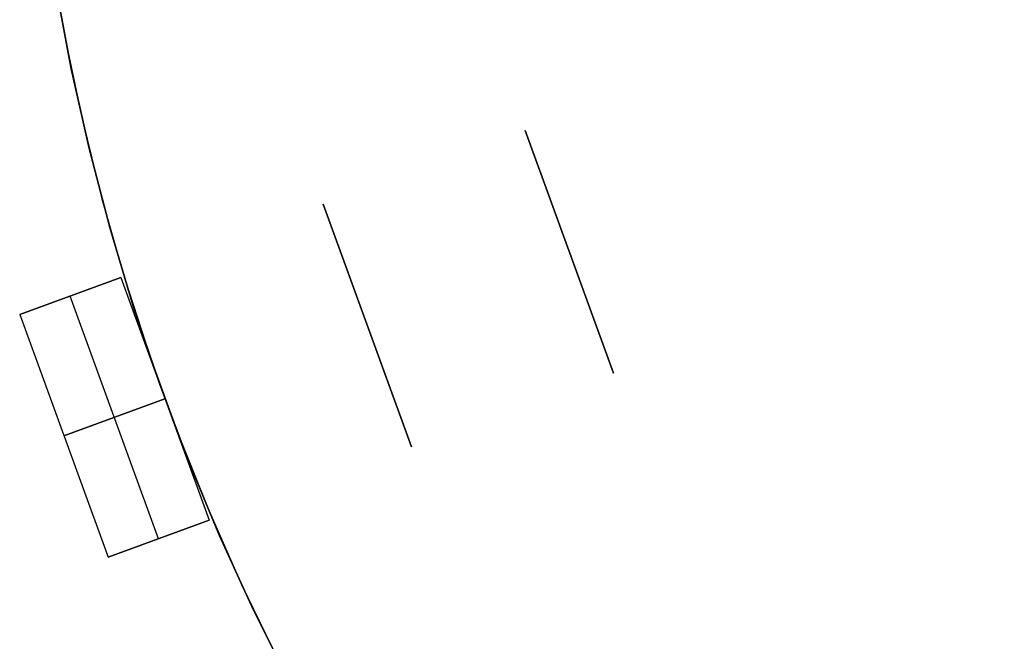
# Model space of a CAD drawing. Header units: millimetres. Extents: x 560 to 900, y 2299 to 2636.
# Tile 7 of 44: x 620 to 666, y 2419 to 2448. Entities that reach past the tile are written whole.
import ezdxf

# ---------------------------------------------------------------- set-up
doc = ezdxf.new("R2010")
doc.units = ezdxf.units.MM

msp = doc.modelspace()

# ---------------------------------------------------------------- linework, layer by layer
at = {"extrusion": (4.54545e-05, -8.01486e-06, 1)}
msp.add_lwpolyline([(626.632, 2505.478), (625.394, 2501.884), (624.28, 2498.249), (623.293, 2494.578), (622.434, 2490.875), (621.702, 2487.145), (621.101, 2483.391), (620.629, 2479.619), (620.288, 2475.833), (620.078, 2472.037), (619.999, 2468.236), (620.051, 2464.435), (620.235, 2460.638), (620.55, 2456.85), (620.996, 2453.074), (621.572, 2449.317), (622.277, 2445.581), (623.111, 2441.872), (624.073, 2438.194), (625.161, 2434.552), (626.374, 2430.949), (627.712, 2427.391), (629.171, 2423.88), (630.751, 2420.423), (632.449, 2417.022), (634.264, 2413.681), (636.193, 2410.406), (638.234, 2407.199), (640.385, 2404.064), (642.643, 2401.005), (645.005, 2398.027), (647.468, 2395.132), (650.031, 2392.323), (652.688, 2389.605), (655.438, 2386.981), (658.277, 2384.453), (661.202, 2382.024), (664.209, 2379.698), (667.295, 2377.478), (670.455, 2375.365), (673.687, 2373.363), (676.985, 2371.473), (680.347, 2369.699), (683.769, 2368.042), (687.245, 2366.504), (690.773, 2365.087), (694.347, 2363.793), (697.965, 2362.624), (701.62, 2361.58), (705.309, 2360.663), (709.028, 2359.873), (712.772, 2359.213), (716.536, 2358.683), (720.316, 2358.283), (724.108, 2358.014), (727.907, 2357.876), (731.709, 2357.869), (735.508, 2357.994), (739.301, 2358.25), (743.083, 2358.637), (746.849, 2359.154), (750.595, 2359.802), (754.317, 2360.578), (758.009, 2361.482), (761.668, 2362.514), (765.289, 2363.671), (768.868, 2364.953), (772.4, 2366.357), (775.882, 2367.883), (779.309, 2369.528), (782.678, 2371.291), (785.983, 2373.169), (789.221, 2375.16), (792.389, 2377.261), (795.482, 2379.471), (798.497, 2381.787), (801.43, 2384.205), (804.278, 2386.723), (807.037, 2389.339), (809.704, 2392.048), (812.276, 2394.847), (814.75, 2397.734), (817.122, 2400.704), (819.391, 2403.755), (821.552, 2406.882), (823.604, 2410.082), (825.545, 2413.351), (827.371, 2416.685), (829.081, 2420.08), (830.673, 2423.532), (832.144, 2427.037), (833.494, 2430.591), (834.72, 2434.19), (835.82, 2437.828), (836.795, 2441.503), (837.642, 2445.209), (838.36, 2448.942), (838.949, 2452.698), (839.407, 2456.471), (839.736, 2460.259), (839.932, 2464.055), (839.998, 2467.856)], dxfattribs=at)
at = {"extrusion": (-4.54545e-05, 8.01486e-06, 1)}
msp.add_lwpolyline([(840.002, 2467.855), (839.937, 2464.054), (839.74, 2460.258), (839.412, 2456.471), (838.953, 2452.697), (838.364, 2448.941), (837.646, 2445.208), (836.799, 2441.502), (835.825, 2437.828), (834.724, 2434.189), (833.498, 2430.591), (832.149, 2427.037), (830.677, 2423.531), (829.085, 2420.079), (827.375, 2416.684), (825.549, 2413.35), (823.609, 2410.081), (821.556, 2406.881), (819.395, 2403.754), (817.126, 2400.703), (814.754, 2397.733), (812.28, 2394.846), (809.708, 2392.047), (807.041, 2389.338), (804.282, 2386.723), (801.434, 2384.205), (798.501, 2381.786), (795.486, 2379.471), (792.393, 2377.261), (789.226, 2375.159), (785.987, 2373.168), (782.682, 2371.29), (779.314, 2369.527), (775.887, 2367.882), (772.405, 2366.356), (768.872, 2364.952), (765.293, 2363.67), (761.672, 2362.513), (758.013, 2361.482), (754.321, 2360.577), (750.599, 2359.801), (746.853, 2359.154), (743.087, 2358.636), (739.305, 2358.249), (735.513, 2357.993), (731.713, 2357.869), (727.912, 2357.875), (724.113, 2358.013), (720.321, 2358.282), (716.54, 2358.682), (712.776, 2359.213), (709.032, 2359.873), (705.313, 2360.662), (701.624, 2361.579), (697.969, 2362.623), (694.352, 2363.793), (690.777, 2365.087), (687.25, 2366.504), (683.773, 2368.041), (680.352, 2369.698), (676.989, 2371.473), (673.691, 2373.362), (670.459, 2375.364), (667.299, 2377.477), (664.213, 2379.698), (661.206, 2382.023), (658.282, 2384.452), (655.443, 2386.98), (652.692, 2389.605), (650.035, 2392.323), (647.473, 2395.131), (645.009, 2398.026), (642.647, 2401.005), (640.389, 2404.063), (638.238, 2407.198), (636.197, 2410.405), (634.268, 2413.68), (632.453, 2417.021), (630.755, 2420.422), (629.175, 2423.88), (627.716, 2427.39), (626.379, 2430.949), (625.165, 2434.551), (624.077, 2438.194), (623.115, 2441.871), (622.281, 2445.58), (621.576, 2449.316), (621, 2453.074), (620.554, 2456.849), (620.239, 2460.637), (620.056, 2464.434), (620.003, 2468.236), (620.082, 2472.036), (620.292, 2475.832), (620.633, 2479.618), (621.105, 2483.39), (621.707, 2487.144), (622.438, 2490.874), (623.297, 2494.577), (624.285, 2498.249), (625.398, 2501.883), (626.636, 2505.478)], dxfattribs=at)
for points in [[(621.339, 2450.742), (621.999, 2446.981), (622.788, 2443.246), (623.707, 2439.539), (624.754, 2435.867), (625.928, 2432.234), (627.227, 2428.643), (628.649, 2425.1), (630.194, 2421.608), (631.86, 2418.172), (633.643, 2414.796), (635.543, 2411.484), (637.556, 2408.239), (639.681, 2405.067), (641.914, 2401.97), (644.254, 2398.952), (646.697, 2396.018)], [(621.339, 2450.742), (621.999, 2446.981), (622.788, 2443.246), (623.707, 2439.539), (624.754, 2435.867), (625.928, 2432.234), (627.227, 2428.643), (628.649, 2425.1), (630.194, 2421.608), (631.86, 2418.172), (633.643, 2414.796), (635.543, 2411.484), (637.556, 2408.239), (639.681, 2405.067), (641.914, 2401.97), (644.254, 2398.952), (646.697, 2396.018)], [(621.574, 2449.316), (622.279, 2445.581), (623.113, 2441.872), (624.075, 2438.194), (625.163, 2434.552), (626.376, 2430.949), (627.713, 2427.39), (629.173, 2423.88), (630.752, 2420.422), (632.451, 2417.021), (634.266, 2413.681), (636.195, 2410.405), (638.236, 2407.198), (640.387, 2404.064), (642.644, 2401.005), (645.007, 2398.027)], [(645.007, 2398.027), (642.644, 2401.005), (640.387, 2404.064), (638.236, 2407.198), (636.195, 2410.405), (634.266, 2413.681), (632.451, 2417.021), (630.752, 2420.422), (629.173, 2423.88), (627.713, 2427.39), (626.376, 2430.949), (625.163, 2434.552), (624.075, 2438.194), (623.113, 2441.872), (622.279, 2445.581), (621.574, 2449.316)], [(647.48, 2431.436), (643.376, 2442.712)], [(643.376, 2442.712), (647.48, 2431.436)], [(643.376, 2442.712), (647.48, 2431.436)], [(643.376, 2442.712), (647.48, 2431.436)], [(647.48, 2431.436), (643.376, 2442.712)], [(647.48, 2431.436), (643.376, 2442.712)], [(633.979, 2439.292), (638.083, 2428.016)], [(633.979, 2439.292), (638.083, 2428.016)], [(633.979, 2439.292), (638.083, 2428.016)], [(633.979, 2439.292), (638.083, 2428.016)], [(633.979, 2439.292), (638.083, 2428.016)], [(633.979, 2439.292), (638.083, 2428.016)], [(638.083, 2428.016), (633.979, 2439.292)], [(638.083, 2428.016), (633.979, 2439.292)], [(624.582, 2435.872), (619.883, 2434.162)], [(619.883, 2434.162), (624.582, 2435.872)], [(624.582, 2435.872), (628.686, 2424.595)], [(624.582, 2435.872), (628.686, 2424.595)], [(626.337, 2423.74), (622.232, 2435.017)], [(626.337, 2423.74), (622.232, 2435.017)], [(619.883, 2434.162), (623.987, 2422.885)], [(619.883, 2434.162), (623.987, 2422.885)], [(621.935, 2428.523), (626.634, 2430.234)], [(626.634, 2430.234), (621.935, 2428.523)], [(623.987, 2422.885), (628.686, 2424.595)], [(628.686, 2424.595), (623.987, 2422.885)]]:
    msp.add_lwpolyline(points)
at = {"extrusion": (-0.34202, 0.939693, 1.33707e-14)}
msp.add_lwpolyline([(-1440.032, -168.005), (-1440.026, -167.664), (-1440.009, -167.323), (-1439.98, -166.982), (-1439.939, -166.643), (-1439.887, -166.306), (-1439.823, -165.97), (-1439.748, -165.637), (-1439.661, -165.307), (-1439.563, -164.98), (-1439.455, -164.656), (-1439.335, -164.336), (-1439.204, -164.021), (-1439.063, -163.71), (-1438.911, -163.404), (-1438.749, -163.104), (-1438.576, -162.809), (-1438.394, -162.52), (-1438.202, -162.238), (-1438, -161.963), (-1437.789, -161.694), (-1437.569, -161.433), (-1437.34, -161.179), (-1437.103, -160.934), (-1436.858, -160.697), (-1436.604, -160.468), (-1436.343, -160.248), (-1436.074, -160.037), (-1435.799, -159.835), (-1435.517, -159.643), (-1435.228, -159.461), (-1434.933, -159.288), (-1434.633, -159.126), (-1434.327, -158.974), (-1434.016, -158.833), (-1433.701, -158.702), (-1433.381, -158.582), (-1433.057, -158.474), (-1432.73, -158.376), (-1432.4, -158.289), (-1432.067, -158.214), (-1431.731, -158.15), (-1431.394, -158.098), (-1431.055, -158.057), (-1430.714, -158.028), (-1430.373, -158.011), (-1430.032, -158.005)], dxfattribs=at)
at = {"extrusion": (-0.34202, 0.939693, 3.47002e-14)}
msp.add_lwpolyline([(-1430.032, 81.995), (-1430.373, 82.001), (-1430.714, 82.018), (-1431.055, 82.047), (-1431.394, 82.088), (-1431.731, 82.14), (-1432.067, 82.204), (-1432.4, 82.279), (-1432.73, 82.366), (-1433.057, 82.464), (-1433.381, 82.572), (-1433.701, 82.692), (-1434.016, 82.823), (-1434.327, 82.964), (-1434.633, 83.116), (-1434.933, 83.278), (-1435.228, 83.451), (-1435.517, 83.633), (-1435.799, 83.825), (-1436.074, 84.027), (-1436.343, 84.238), (-1436.604, 84.458), (-1436.858, 84.687), (-1437.103, 84.924), (-1437.34, 85.169), (-1437.569, 85.423), (-1437.789, 85.684), (-1438, 85.953), (-1438.202, 86.228), (-1438.394, 86.51), (-1438.576, 86.799), (-1438.749, 87.094), (-1438.911, 87.394), (-1439.063, 87.7), (-1439.204, 88.011), (-1439.335, 88.326), (-1439.455, 88.646), (-1439.563, 88.97), (-1439.661, 89.297), (-1439.748, 89.627), (-1439.823, 89.96), (-1439.887, 90.296), (-1439.939, 90.633), (-1439.98, 90.972), (-1440.009, 91.313), (-1440.026, 91.654), (-1440.032, 91.995)], dxfattribs=at)
at = {"extrusion": (-0.34202, 0.939693, -5.94679e-14)}
msp.add_lwpolyline([(-1440.032, 116.995), (-1440.026, 117.336), (-1440.009, 117.677), (-1439.98, 118.018), (-1439.939, 118.357), (-1439.887, 118.694), (-1439.823, 119.03), (-1439.748, 119.363), (-1439.661, 119.693), (-1439.563, 120.02), (-1439.455, 120.344), (-1439.335, 120.664), (-1439.204, 120.979), (-1439.063, 121.29), (-1438.911, 121.596), (-1438.749, 121.896), (-1438.576, 122.191), (-1438.394, 122.48), (-1438.202, 122.762), (-1438, 123.037), (-1437.789, 123.306), (-1437.569, 123.567), (-1437.34, 123.821), (-1437.103, 124.066), (-1436.858, 124.303), (-1436.604, 124.532), (-1436.343, 124.752), (-1436.074, 124.963), (-1435.799, 125.165), (-1435.517, 125.357), (-1435.228, 125.539), (-1434.933, 125.712), (-1434.633, 125.874), (-1434.327, 126.026), (-1434.016, 126.167), (-1433.701, 126.298), (-1433.381, 126.418), (-1433.057, 126.526), (-1432.73, 126.624), (-1432.4, 126.711), (-1432.067, 126.786), (-1431.731, 126.85), (-1431.394, 126.902), (-1431.055, 126.943), (-1430.714, 126.972), (-1430.373, 126.989), (-1430.032, 126.995)], dxfattribs=at)
at = {"extrusion": (-0.34202, 0.939693, 4.78172e-14)}
msp.add_lwpolyline([(-1430.032, -203.005), (-1430.373, -202.999), (-1430.714, -202.982), (-1431.055, -202.953), (-1431.394, -202.912), (-1431.731, -202.86), (-1432.067, -202.796), (-1432.4, -202.721), (-1432.73, -202.634), (-1433.057, -202.536), (-1433.381, -202.428), (-1433.701, -202.308), (-1434.016, -202.177), (-1434.327, -202.036), (-1434.633, -201.884), (-1434.933, -201.722), (-1435.228, -201.549), (-1435.517, -201.367), (-1435.799, -201.175), (-1436.074, -200.973), (-1436.343, -200.762), (-1436.604, -200.542), (-1436.858, -200.313), (-1437.103, -200.076), (-1437.34, -199.831), (-1437.569, -199.577), (-1437.789, -199.316), (-1438, -199.047), (-1438.202, -198.772), (-1438.394, -198.49), (-1438.576, -198.201), (-1438.749, -197.906), (-1438.911, -197.606), (-1439.063, -197.3), (-1439.204, -196.989), (-1439.335, -196.674), (-1439.455, -196.354), (-1439.563, -196.03), (-1439.661, -195.703), (-1439.748, -195.373), (-1439.823, -195.04), (-1439.887, -194.704), (-1439.939, -194.367), (-1439.98, -194.028), (-1440.009, -193.687), (-1440.026, -193.346), (-1440.032, -193.005)], dxfattribs=at)
at = {"extrusion": (1, 0, 0)}
for points in [[(2442.712, 91.995), (2442.712, 116.995)], [(2442.712, -193.005), (2442.712, -168.005)], [(2439.292, 126.995), (2439.292, 131.995)], [(2439.292, -208.005), (2439.292, -203.005)], [(2437.074, 116.995), (2437.074, 91.995)], [(2437.074, -168.005), (2437.074, -193.005)], [(2433.654, 131.995), (2433.654, 126.995)], [(2433.654, -203.005), (2433.654, -208.005)], [(2431.436, -168.005), (2431.436, -193.005)], [(2431.436, 116.995), (2431.436, 91.995)], [(2428.016, 131.995), (2428.016, 126.995)], [(2428.016, -203.005), (2428.016, -208.005)]]:
    msp.add_lwpolyline(points, dxfattribs=at)
at = {"extrusion": (-0.34202, 0.939693, -4.69085e-15)}
msp.add_lwpolyline([(-1430.032, -158.005), (-1429.349, -157.993), (-1428.667, -157.958), (-1427.987, -157.9), (-1427.309, -157.819), (-1426.634, -157.714), (-1425.963, -157.587), (-1425.297, -157.436), (-1424.636, -157.263), (-1423.982, -157.068), (-1423.334, -156.85), (-1422.695, -156.611), (-1422.064, -156.349), (-1421.442, -156.066), (-1420.831, -155.763), (-1420.23, -155.438), (-1419.64, -155.093), (-1419.063, -154.729), (-1418.498, -154.344), (-1417.947, -153.941), (-1417.41, -153.519), (-1416.888, -153.079), (-1416.381, -152.622), (-1415.89, -152.147), (-1415.415, -151.656), (-1414.958, -151.149), (-1414.518, -150.627), (-1414.096, -150.09), (-1413.693, -149.539), (-1413.308, -148.974), (-1412.944, -148.397), (-1412.599, -147.807), (-1412.274, -147.206), (-1411.971, -146.595), (-1411.688, -145.973), (-1411.426, -145.342), (-1411.187, -144.703), (-1410.969, -144.055), (-1410.774, -143.401), (-1410.601, -142.74), (-1410.45, -142.074), (-1410.323, -141.403), (-1410.218, -140.728), (-1410.137, -140.05), (-1410.079, -139.37), (-1410.044, -138.688), (-1410.032, -138.005)], dxfattribs=at)
at = {"extrusion": (-0.34202, 0.939693, -2.60443e-14)}
msp.add_lwpolyline([(-1410.032, 61.995), (-1410.044, 62.678), (-1410.079, 63.36), (-1410.137, 64.04), (-1410.218, 64.718), (-1410.323, 65.393), (-1410.45, 66.064), (-1410.601, 66.73), (-1410.774, 67.391), (-1410.969, 68.045), (-1411.187, 68.693), (-1411.426, 69.332), (-1411.688, 69.963), (-1411.971, 70.585), (-1412.274, 71.196), (-1412.599, 71.797), (-1412.944, 72.387), (-1413.308, 72.964), (-1413.693, 73.529), (-1414.096, 74.08), (-1414.518, 74.617), (-1414.958, 75.139), (-1415.415, 75.646), (-1415.89, 76.137), (-1416.381, 76.612), (-1416.888, 77.069), (-1417.41, 77.509), (-1417.947, 77.931), (-1418.498, 78.334), (-1419.063, 78.719), (-1419.64, 79.083), (-1420.23, 79.428), (-1420.831, 79.753), (-1421.442, 80.056), (-1422.064, 80.339), (-1422.695, 80.601), (-1423.334, 80.84), (-1423.982, 81.058), (-1424.636, 81.253), (-1425.297, 81.426), (-1425.963, 81.577), (-1426.634, 81.704), (-1427.309, 81.809), (-1427.987, 81.89), (-1428.667, 81.948), (-1429.349, 81.983), (-1430.032, 81.995)], dxfattribs=at)
at = {"extrusion": (-0.34202, 0.939693, 7.95887e-14)}
msp.add_lwpolyline([(-1430.032, 131.995), (-1430.026, 132.336), (-1430.009, 132.677), (-1429.98, 133.018), (-1429.939, 133.357), (-1429.887, 133.694), (-1429.823, 134.03), (-1429.748, 134.363), (-1429.661, 134.693), (-1429.563, 135.02), (-1429.455, 135.344), (-1429.335, 135.664), (-1429.204, 135.979), (-1429.063, 136.29), (-1428.911, 136.596), (-1428.749, 136.896), (-1428.576, 137.191), (-1428.394, 137.48), (-1428.202, 137.762), (-1428, 138.037), (-1427.789, 138.306), (-1427.569, 138.567), (-1427.34, 138.821), (-1427.103, 139.066), (-1426.858, 139.303), (-1426.604, 139.532), (-1426.343, 139.752), (-1426.074, 139.963), (-1425.799, 140.165), (-1425.517, 140.357), (-1425.228, 140.539), (-1424.933, 140.712), (-1424.633, 140.874), (-1424.327, 141.026), (-1424.016, 141.167), (-1423.701, 141.298), (-1423.381, 141.418), (-1423.057, 141.526), (-1422.73, 141.624), (-1422.4, 141.711), (-1422.067, 141.786), (-1421.731, 141.85), (-1421.394, 141.902), (-1421.055, 141.943), (-1420.714, 141.972), (-1420.373, 141.989), (-1420.032, 141.995)], dxfattribs=at)
at = {"extrusion": (-0.34202, 0.939693, 5.71002e-14)}
msp.add_lwpolyline([(-1420.032, -218.005), (-1420.373, -217.999), (-1420.714, -217.982), (-1421.055, -217.953), (-1421.394, -217.912), (-1421.731, -217.86), (-1422.067, -217.796), (-1422.4, -217.721), (-1422.73, -217.634), (-1423.057, -217.536), (-1423.381, -217.428), (-1423.701, -217.308), (-1424.016, -217.177), (-1424.327, -217.036), (-1424.633, -216.884), (-1424.933, -216.722), (-1425.228, -216.549), (-1425.517, -216.367), (-1425.799, -216.175), (-1426.074, -215.973), (-1426.343, -215.762), (-1426.604, -215.542), (-1426.858, -215.313), (-1427.103, -215.076), (-1427.34, -214.831), (-1427.569, -214.577), (-1427.789, -214.316), (-1428, -214.047), (-1428.202, -213.772), (-1428.394, -213.49), (-1428.576, -213.201), (-1428.749, -212.906), (-1428.911, -212.606), (-1429.063, -212.3), (-1429.204, -211.989), (-1429.335, -211.674), (-1429.455, -211.354), (-1429.563, -211.03), (-1429.661, -210.703), (-1429.748, -210.373), (-1429.823, -210.04), (-1429.887, -209.704), (-1429.939, -209.367), (-1429.98, -209.028), (-1430.009, -208.687), (-1430.026, -208.346), (-1430.032, -208.005)], dxfattribs=at)
at = {"extrusion": (-0.34202, 0.939693, 1.49783e-14)}
msp.add_lwpolyline([(-1430.032, -158.005), (-1430.373, -158.011), (-1430.714, -158.028), (-1431.055, -158.057), (-1431.394, -158.098), (-1431.731, -158.15), (-1432.067, -158.214), (-1432.4, -158.289), (-1432.73, -158.376), (-1433.057, -158.474), (-1433.381, -158.582), (-1433.701, -158.702), (-1434.016, -158.833), (-1434.327, -158.974), (-1434.633, -159.126), (-1434.933, -159.288), (-1435.228, -159.461), (-1435.517, -159.643), (-1435.799, -159.835), (-1436.074, -160.037), (-1436.343, -160.248), (-1436.604, -160.468), (-1436.858, -160.697), (-1437.103, -160.934), (-1437.34, -161.179), (-1437.569, -161.433), (-1437.789, -161.694), (-1438, -161.963), (-1438.202, -162.238), (-1438.394, -162.52), (-1438.576, -162.809), (-1438.749, -163.104), (-1438.911, -163.404), (-1439.063, -163.71), (-1439.204, -164.021), (-1439.335, -164.336), (-1439.455, -164.656), (-1439.563, -164.98), (-1439.661, -165.307), (-1439.748, -165.637), (-1439.823, -165.97), (-1439.887, -166.306), (-1439.939, -166.643), (-1439.98, -166.982), (-1440.009, -167.323), (-1440.026, -167.664), (-1440.032, -168.005)], dxfattribs=at)
at = {"extrusion": (-0.34202, 0.939693, -2.73213e-15)}
msp.add_lwpolyline([(-1440.032, 91.995), (-1440.026, 91.654), (-1440.009, 91.313), (-1439.98, 90.972), (-1439.939, 90.633), (-1439.887, 90.296), (-1439.823, 89.96), (-1439.748, 89.627), (-1439.661, 89.297), (-1439.563, 88.97), (-1439.455, 88.646), (-1439.335, 88.326), (-1439.204, 88.011), (-1439.063, 87.7), (-1438.911, 87.394), (-1438.749, 87.094), (-1438.576, 86.799), (-1438.394, 86.51), (-1438.202, 86.228), (-1438, 85.953), (-1437.789, 85.684), (-1437.569, 85.423), (-1437.34, 85.169), (-1437.103, 84.924), (-1436.858, 84.687), (-1436.604, 84.458), (-1436.343, 84.238), (-1436.074, 84.027), (-1435.799, 83.825), (-1435.517, 83.633), (-1435.228, 83.451), (-1434.933, 83.278), (-1434.633, 83.116), (-1434.327, 82.964), (-1434.016, 82.823), (-1433.701, 82.692), (-1433.381, 82.572), (-1433.057, 82.464), (-1432.73, 82.366), (-1432.4, 82.279), (-1432.067, 82.204), (-1431.731, 82.14), (-1431.394, 82.088), (-1431.055, 82.047), (-1430.714, 82.018), (-1430.373, 82.001), (-1430.032, 81.995)], dxfattribs=at)
at = {"extrusion": (-0.34202, 0.939693, 5.11313e-14)}
msp.add_lwpolyline([(-1430.032, 126.995), (-1430.373, 126.989), (-1430.714, 126.972), (-1431.055, 126.943), (-1431.394, 126.902), (-1431.731, 126.85), (-1432.067, 126.786), (-1432.4, 126.711), (-1432.73, 126.624), (-1433.057, 126.526), (-1433.381, 126.418), (-1433.701, 126.298), (-1434.016, 126.167), (-1434.327, 126.026), (-1434.633, 125.874), (-1434.933, 125.712), (-1435.228, 125.539), (-1435.517, 125.357), (-1435.799, 125.165), (-1436.074, 124.963), (-1436.343, 124.752), (-1436.604, 124.532), (-1436.858, 124.303), (-1437.103, 124.066), (-1437.34, 123.821), (-1437.569, 123.567), (-1437.789, 123.306), (-1438, 123.037), (-1438.202, 122.762), (-1438.394, 122.48), (-1438.576, 122.191), (-1438.749, 121.896), (-1438.911, 121.596), (-1439.063, 121.29), (-1439.204, 120.979), (-1439.335, 120.664), (-1439.455, 120.344), (-1439.563, 120.02), (-1439.661, 119.693), (-1439.748, 119.363), (-1439.823, 119.03), (-1439.887, 118.694), (-1439.939, 118.357), (-1439.98, 118.018), (-1440.009, 117.677), (-1440.026, 117.336), (-1440.032, 116.995)], dxfattribs=at)
at = {"extrusion": (-0.34202, 0.939693, 1.01209e-15)}
msp.add_lwpolyline([(-1440.032, -193.005), (-1440.026, -193.346), (-1440.009, -193.687), (-1439.98, -194.028), (-1439.939, -194.367), (-1439.887, -194.704), (-1439.823, -195.04), (-1439.748, -195.373), (-1439.661, -195.703), (-1439.563, -196.03), (-1439.455, -196.354), (-1439.335, -196.674), (-1439.204, -196.989), (-1439.063, -197.3), (-1438.911, -197.606), (-1438.749, -197.906), (-1438.576, -198.201), (-1438.394, -198.49), (-1438.202, -198.772), (-1438, -199.047), (-1437.789, -199.316), (-1437.569, -199.577), (-1437.34, -199.831), (-1437.103, -200.076), (-1436.858, -200.313), (-1436.604, -200.542), (-1436.343, -200.762), (-1436.074, -200.973), (-1435.799, -201.175), (-1435.517, -201.367), (-1435.228, -201.549), (-1434.933, -201.722), (-1434.633, -201.884), (-1434.327, -202.036), (-1434.016, -202.177), (-1433.701, -202.308), (-1433.381, -202.428), (-1433.057, -202.536), (-1432.73, -202.634), (-1432.4, -202.721), (-1432.067, -202.796), (-1431.731, -202.86), (-1431.394, -202.912), (-1431.055, -202.953), (-1430.714, -202.982), (-1430.373, -202.999), (-1430.032, -203.005)], dxfattribs=at)
at = {"extrusion": (-0.34202, 0.939693, -5.08745e-14)}
msp.add_lwpolyline([(-1405.032, -208.005), (-1405.038, -208.346), (-1405.055, -208.687), (-1405.084, -209.028), (-1405.125, -209.367), (-1405.177, -209.704), (-1405.241, -210.04), (-1405.316, -210.373), (-1405.403, -210.703), (-1405.501, -211.03), (-1405.609, -211.354), (-1405.729, -211.674), (-1405.86, -211.989), (-1406.001, -212.3), (-1406.153, -212.606), (-1406.315, -212.906), (-1406.488, -213.201), (-1406.67, -213.49), (-1406.862, -213.772), (-1407.064, -214.047), (-1407.275, -214.316), (-1407.495, -214.577), (-1407.724, -214.831), (-1407.961, -215.076), (-1408.206, -215.313), (-1408.46, -215.542), (-1408.721, -215.762), (-1408.99, -215.973), (-1409.265, -216.175), (-1409.547, -216.367), (-1409.836, -216.549), (-1410.131, -216.722), (-1410.431, -216.884), (-1410.737, -217.036), (-1411.048, -217.177), (-1411.363, -217.308), (-1411.683, -217.428), (-1412.007, -217.536), (-1412.334, -217.634), (-1412.664, -217.721), (-1412.997, -217.796), (-1413.333, -217.86), (-1413.67, -217.912), (-1414.009, -217.953), (-1414.35, -217.982), (-1414.691, -217.999), (-1415.032, -218.005)], dxfattribs=at)
at = {"extrusion": (-0.34202, 0.939693, 9.82504e-15)}
msp.add_lwpolyline([(-1430.032, -158.005), (-1429.349, -157.993), (-1428.667, -157.958), (-1427.987, -157.9), (-1427.309, -157.819), (-1426.634, -157.714), (-1425.963, -157.587), (-1425.297, -157.436), (-1424.636, -157.263), (-1423.982, -157.068), (-1423.334, -156.85), (-1422.695, -156.611), (-1422.064, -156.349), (-1421.442, -156.066), (-1420.831, -155.763), (-1420.23, -155.438), (-1419.64, -155.093), (-1419.063, -154.729), (-1418.498, -154.344), (-1417.947, -153.941), (-1417.41, -153.519), (-1416.888, -153.079), (-1416.381, -152.622), (-1415.89, -152.147), (-1415.415, -151.656), (-1414.958, -151.149), (-1414.518, -150.627), (-1414.096, -150.09), (-1413.693, -149.539), (-1413.308, -148.974), (-1412.944, -148.397), (-1412.599, -147.807), (-1412.274, -147.206), (-1411.971, -146.595), (-1411.688, -145.973), (-1411.426, -145.342), (-1411.187, -144.703), (-1410.969, -144.055), (-1410.774, -143.401), (-1410.601, -142.74), (-1410.45, -142.074), (-1410.323, -141.403), (-1410.218, -140.728), (-1410.137, -140.05), (-1410.079, -139.37), (-1410.044, -138.688), (-1410.032, -138.005)], dxfattribs=at)
at = {"extrusion": (-0.34202, 0.939693, 1.11878e-14)}
msp.add_lwpolyline([(-1410.032, 61.995), (-1410.044, 62.678), (-1410.079, 63.36), (-1410.137, 64.04), (-1410.218, 64.718), (-1410.323, 65.393), (-1410.45, 66.064), (-1410.601, 66.73), (-1410.774, 67.391), (-1410.969, 68.045), (-1411.187, 68.693), (-1411.426, 69.332), (-1411.688, 69.963), (-1411.971, 70.585), (-1412.274, 71.196), (-1412.599, 71.797), (-1412.944, 72.387), (-1413.308, 72.964), (-1413.693, 73.529), (-1414.096, 74.08), (-1414.518, 74.617), (-1414.958, 75.139), (-1415.415, 75.646), (-1415.89, 76.137), (-1416.381, 76.612), (-1416.888, 77.069), (-1417.41, 77.509), (-1417.947, 77.931), (-1418.498, 78.334), (-1419.063, 78.719), (-1419.64, 79.083), (-1420.23, 79.428), (-1420.831, 79.753), (-1421.442, 80.056), (-1422.064, 80.339), (-1422.695, 80.601), (-1423.334, 80.84), (-1423.982, 81.058), (-1424.636, 81.253), (-1425.297, 81.426), (-1425.963, 81.577), (-1426.634, 81.704), (-1427.309, 81.809), (-1427.987, 81.89), (-1428.667, 81.948), (-1429.349, 81.983), (-1430.032, 81.995)], dxfattribs=at)
at = {"extrusion": (-0.34202, 0.939693, 7.35506e-14)}
msp.add_lwpolyline([(-1420.032, 141.995), (-1420.373, 141.989), (-1420.714, 141.972), (-1421.055, 141.943), (-1421.394, 141.902), (-1421.731, 141.85), (-1422.067, 141.786), (-1422.4, 141.711), (-1422.73, 141.624), (-1423.057, 141.526), (-1423.381, 141.418), (-1423.701, 141.298), (-1424.016, 141.167), (-1424.327, 141.026), (-1424.633, 140.874), (-1424.933, 140.712), (-1425.228, 140.539), (-1425.517, 140.357), (-1425.799, 140.165), (-1426.074, 139.963), (-1426.343, 139.752), (-1426.604, 139.532), (-1426.858, 139.303), (-1427.103, 139.066), (-1427.34, 138.821), (-1427.569, 138.567), (-1427.789, 138.306), (-1428, 138.037), (-1428.202, 137.762), (-1428.394, 137.48), (-1428.576, 137.191), (-1428.749, 136.896), (-1428.911, 136.596), (-1429.063, 136.29), (-1429.204, 135.979), (-1429.335, 135.664), (-1429.455, 135.344), (-1429.563, 135.02), (-1429.661, 134.693), (-1429.748, 134.363), (-1429.823, 134.03), (-1429.887, 133.694), (-1429.939, 133.357), (-1429.98, 133.018), (-1430.009, 132.677), (-1430.026, 132.336), (-1430.032, 131.995)], dxfattribs=at)
at = {"extrusion": (-0.34202, 0.939693, 7.60356e-15)}
msp.add_lwpolyline([(-1430.032, -208.005), (-1430.026, -208.346), (-1430.009, -208.687), (-1429.98, -209.028), (-1429.939, -209.367), (-1429.887, -209.704), (-1429.823, -210.04), (-1429.748, -210.373), (-1429.661, -210.703), (-1429.563, -211.03), (-1429.455, -211.354), (-1429.335, -211.674), (-1429.204, -211.989), (-1429.063, -212.3), (-1428.911, -212.606), (-1428.749, -212.906), (-1428.576, -213.201), (-1428.394, -213.49), (-1428.202, -213.772), (-1428, -214.047), (-1427.789, -214.316), (-1427.569, -214.577), (-1427.34, -214.831), (-1427.103, -215.076), (-1426.858, -215.313), (-1426.604, -215.542), (-1426.343, -215.762), (-1426.074, -215.973), (-1425.799, -216.175), (-1425.517, -216.367), (-1425.228, -216.549), (-1424.933, -216.722), (-1424.633, -216.884), (-1424.327, -217.036), (-1424.016, -217.177), (-1423.701, -217.308), (-1423.381, -217.428), (-1423.057, -217.536), (-1422.73, -217.634), (-1422.4, -217.721), (-1422.067, -217.796), (-1421.731, -217.86), (-1421.394, -217.912), (-1421.055, -217.953), (-1420.714, -217.982), (-1420.373, -217.999), (-1420.032, -218.005)], dxfattribs=at)
at = {"extrusion": (-0.34202, 0.939693, 7.55116e-15)}
msp.add_lwpolyline([(-1430.032, -158.005), (-1430.373, -158.011), (-1430.714, -158.028), (-1431.055, -158.057), (-1431.394, -158.098), (-1431.731, -158.15), (-1432.067, -158.214), (-1432.4, -158.289), (-1432.73, -158.376), (-1433.057, -158.474), (-1433.381, -158.582), (-1433.701, -158.702), (-1434.016, -158.833), (-1434.327, -158.974), (-1434.633, -159.126), (-1434.933, -159.288), (-1435.228, -159.461), (-1435.517, -159.643), (-1435.799, -159.835), (-1436.074, -160.037), (-1436.343, -160.248), (-1436.604, -160.468), (-1436.858, -160.697), (-1437.103, -160.934), (-1437.34, -161.179), (-1437.569, -161.433), (-1437.789, -161.694), (-1438, -161.963), (-1438.202, -162.238), (-1438.394, -162.52), (-1438.576, -162.809), (-1438.749, -163.104), (-1438.911, -163.404), (-1439.063, -163.71), (-1439.204, -164.021), (-1439.335, -164.336), (-1439.455, -164.656), (-1439.563, -164.98), (-1439.661, -165.307), (-1439.748, -165.637), (-1439.823, -165.97), (-1439.887, -166.306), (-1439.939, -166.643), (-1439.98, -166.982), (-1440.009, -167.323), (-1440.026, -167.664), (-1440.032, -168.005)], dxfattribs=at)
at = {"extrusion": (-0.34202, 0.939693, 4.94029e-14)}
msp.add_lwpolyline([(-1440.032, 91.995), (-1440.026, 91.654), (-1440.009, 91.313), (-1439.98, 90.972), (-1439.939, 90.633), (-1439.887, 90.296), (-1439.823, 89.96), (-1439.748, 89.627), (-1439.661, 89.297), (-1439.563, 88.97), (-1439.455, 88.646), (-1439.335, 88.326), (-1439.204, 88.011), (-1439.063, 87.7), (-1438.911, 87.394), (-1438.749, 87.094), (-1438.576, 86.799), (-1438.394, 86.51), (-1438.202, 86.228), (-1438, 85.953), (-1437.789, 85.684), (-1437.569, 85.423), (-1437.34, 85.169), (-1437.103, 84.924), (-1436.858, 84.687), (-1436.604, 84.458), (-1436.343, 84.238), (-1436.074, 84.027), (-1435.799, 83.825), (-1435.517, 83.633), (-1435.228, 83.451), (-1434.933, 83.278), (-1434.633, 83.116), (-1434.327, 82.964), (-1434.016, 82.823), (-1433.701, 82.692), (-1433.381, 82.572), (-1433.057, 82.464), (-1432.73, 82.366), (-1432.4, 82.279), (-1432.067, 82.204), (-1431.731, 82.14), (-1431.394, 82.088), (-1431.055, 82.047), (-1430.714, 82.018), (-1430.373, 82.001), (-1430.032, 81.995)], dxfattribs=at)
at = {"extrusion": (-0.34202, 0.939693, -6.61251e-14)}
msp.add_lwpolyline([(-1430.032, 126.995), (-1430.373, 126.989), (-1430.714, 126.972), (-1431.055, 126.943), (-1431.394, 126.902), (-1431.731, 126.85), (-1432.067, 126.786), (-1432.4, 126.711), (-1432.73, 126.624), (-1433.057, 126.526), (-1433.381, 126.418), (-1433.701, 126.298), (-1434.016, 126.167), (-1434.327, 126.026), (-1434.633, 125.874), (-1434.933, 125.712), (-1435.228, 125.539), (-1435.517, 125.357), (-1435.799, 125.165), (-1436.074, 124.963), (-1436.343, 124.752), (-1436.604, 124.532), (-1436.858, 124.303), (-1437.103, 124.066), (-1437.34, 123.821), (-1437.569, 123.567), (-1437.789, 123.306), (-1438, 123.037), (-1438.202, 122.762), (-1438.394, 122.48), (-1438.576, 122.191), (-1438.749, 121.896), (-1438.911, 121.596), (-1439.063, 121.29), (-1439.204, 120.979), (-1439.335, 120.664), (-1439.455, 120.344), (-1439.563, 120.02), (-1439.661, 119.693), (-1439.748, 119.363), (-1439.823, 119.03), (-1439.887, 118.694), (-1439.939, 118.357), (-1439.98, 118.018), (-1440.009, 117.677), (-1440.026, 117.336), (-1440.032, 116.995)], dxfattribs=at)
at = {"extrusion": (-0.34202, 0.939693, -8.23174e-14)}
msp.add_lwpolyline([(-1440.032, -193.005), (-1440.026, -193.346), (-1440.009, -193.687), (-1439.98, -194.028), (-1439.939, -194.367), (-1439.887, -194.704), (-1439.823, -195.04), (-1439.748, -195.373), (-1439.661, -195.703), (-1439.563, -196.03), (-1439.455, -196.354), (-1439.335, -196.674), (-1439.204, -196.989), (-1439.063, -197.3), (-1438.911, -197.606), (-1438.749, -197.906), (-1438.576, -198.201), (-1438.394, -198.49), (-1438.202, -198.772), (-1438, -199.047), (-1437.789, -199.316), (-1437.569, -199.577), (-1437.34, -199.831), (-1437.103, -200.076), (-1436.858, -200.313), (-1436.604, -200.542), (-1436.343, -200.762), (-1436.074, -200.973), (-1435.799, -201.175), (-1435.517, -201.367), (-1435.228, -201.549), (-1434.933, -201.722), (-1434.633, -201.884), (-1434.327, -202.036), (-1434.016, -202.177), (-1433.701, -202.308), (-1433.381, -202.428), (-1433.057, -202.536), (-1432.73, -202.634), (-1432.4, -202.721), (-1432.067, -202.796), (-1431.731, -202.86), (-1431.394, -202.912), (-1431.055, -202.953), (-1430.714, -202.982), (-1430.373, -202.999), (-1430.032, -203.005)], dxfattribs=at)
at = {"extrusion": (-0.34202, 0.939693, 2.95972e-14)}
msp.add_lwpolyline([(-1405.032, 131.995), (-1405.038, 132.336), (-1405.055, 132.677), (-1405.084, 133.018), (-1405.125, 133.357), (-1405.177, 133.694), (-1405.241, 134.03), (-1405.316, 134.363), (-1405.403, 134.693), (-1405.501, 135.02), (-1405.609, 135.344), (-1405.729, 135.664), (-1405.86, 135.979), (-1406.001, 136.29), (-1406.153, 136.596), (-1406.315, 136.896), (-1406.488, 137.191), (-1406.67, 137.48), (-1406.862, 137.762), (-1407.064, 138.037), (-1407.275, 138.306), (-1407.495, 138.567), (-1407.724, 138.821), (-1407.961, 139.066), (-1408.206, 139.303), (-1408.46, 139.532), (-1408.721, 139.752), (-1408.99, 139.963), (-1409.265, 140.165), (-1409.547, 140.357), (-1409.836, 140.539), (-1410.131, 140.712), (-1410.431, 140.874), (-1410.737, 141.026), (-1411.048, 141.167), (-1411.363, 141.298), (-1411.683, 141.418), (-1412.007, 141.526), (-1412.334, 141.624), (-1412.664, 141.711), (-1412.997, 141.786), (-1413.333, 141.85), (-1413.67, 141.902), (-1414.009, 141.943), (-1414.35, 141.972), (-1414.691, 141.989), (-1415.032, 141.995)], dxfattribs=at)
at = {"extrusion": (-0.34202, 0.939693, -3.9025e-15)}
msp.add_lwpolyline([(-1415.032, -218.005), (-1414.691, -217.999), (-1414.35, -217.982), (-1414.009, -217.953), (-1413.67, -217.912), (-1413.333, -217.86), (-1412.997, -217.796), (-1412.664, -217.721), (-1412.334, -217.634), (-1412.007, -217.536), (-1411.683, -217.428), (-1411.363, -217.308), (-1411.048, -217.177), (-1410.737, -217.036), (-1410.431, -216.884), (-1410.131, -216.722), (-1409.836, -216.549), (-1409.547, -216.367), (-1409.265, -216.175), (-1408.99, -215.973), (-1408.721, -215.762), (-1408.46, -215.542), (-1408.206, -215.313), (-1407.961, -215.076), (-1407.724, -214.831), (-1407.495, -214.577), (-1407.275, -214.316), (-1407.064, -214.047), (-1406.862, -213.772), (-1406.67, -213.49), (-1406.488, -213.201), (-1406.315, -212.906), (-1406.153, -212.606), (-1406.001, -212.3), (-1405.86, -211.989), (-1405.729, -211.674), (-1405.609, -211.354), (-1405.501, -211.03), (-1405.403, -210.703), (-1405.316, -210.373), (-1405.241, -210.04), (-1405.177, -209.704), (-1405.125, -209.367), (-1405.084, -209.028), (-1405.055, -208.687), (-1405.038, -208.346), (-1405.032, -208.005)], dxfattribs=at)
at = {"extrusion": (-0.34202, 0.939693, -4.12111e-14)}
msp.add_lwpolyline([(-1410.032, -138.005), (-1410.044, -138.688), (-1410.079, -139.37), (-1410.137, -140.05), (-1410.218, -140.728), (-1410.323, -141.403), (-1410.45, -142.074), (-1410.601, -142.74), (-1410.774, -143.401), (-1410.969, -144.055), (-1411.187, -144.703), (-1411.426, -145.342), (-1411.688, -145.973), (-1411.971, -146.595), (-1412.274, -147.206), (-1412.599, -147.807), (-1412.944, -148.397), (-1413.308, -148.974), (-1413.693, -149.539), (-1414.096, -150.09), (-1414.518, -150.627), (-1414.958, -151.149), (-1415.415, -151.656), (-1415.89, -152.147), (-1416.381, -152.622), (-1416.888, -153.079), (-1417.41, -153.519), (-1417.947, -153.941), (-1418.498, -154.344), (-1419.063, -154.729), (-1419.64, -155.093), (-1420.23, -155.438), (-1420.831, -155.763), (-1421.442, -156.066), (-1422.064, -156.349), (-1422.695, -156.611), (-1423.334, -156.85), (-1423.982, -157.068), (-1424.636, -157.263), (-1425.297, -157.436), (-1425.963, -157.587), (-1426.634, -157.714), (-1427.309, -157.819), (-1427.987, -157.9), (-1428.667, -157.958), (-1429.349, -157.993), (-1430.032, -158.005)], dxfattribs=at)
at = {"extrusion": (-0.34202, 0.939693, 2.49154e-14)}
msp.add_lwpolyline([(-1430.032, 81.995), (-1429.349, 81.983), (-1428.667, 81.948), (-1427.987, 81.89), (-1427.309, 81.809), (-1426.634, 81.704), (-1425.963, 81.577), (-1425.297, 81.426), (-1424.636, 81.253), (-1423.982, 81.058), (-1423.334, 80.84), (-1422.695, 80.601), (-1422.064, 80.339), (-1421.442, 80.056), (-1420.831, 79.753), (-1420.23, 79.428), (-1419.64, 79.083), (-1419.063, 78.719), (-1418.498, 78.334), (-1417.947, 77.931), (-1417.41, 77.509), (-1416.888, 77.069), (-1416.381, 76.612), (-1415.89, 76.137), (-1415.415, 75.646), (-1414.958, 75.139), (-1414.518, 74.617), (-1414.096, 74.08), (-1413.693, 73.529), (-1413.308, 72.964), (-1412.944, 72.387), (-1412.599, 71.797), (-1412.274, 71.196), (-1411.971, 70.585), (-1411.688, 69.963), (-1411.426, 69.332), (-1411.187, 68.693), (-1410.969, 68.045), (-1410.774, 67.391), (-1410.601, 66.73), (-1410.45, 66.064), (-1410.323, 65.393), (-1410.218, 64.718), (-1410.137, 64.04), (-1410.079, 63.36), (-1410.044, 62.678), (-1410.032, 61.995)], dxfattribs=at)
at = {"extrusion": (-0.34202, 0.939693, 2.51509e-14)}
msp.add_lwpolyline([(-1420.032, 141.995), (-1420.373, 141.989), (-1420.714, 141.972), (-1421.055, 141.943), (-1421.394, 141.902), (-1421.731, 141.85), (-1422.067, 141.786), (-1422.4, 141.711), (-1422.73, 141.624), (-1423.057, 141.526), (-1423.381, 141.418), (-1423.701, 141.298), (-1424.016, 141.167), (-1424.327, 141.026), (-1424.633, 140.874), (-1424.933, 140.712), (-1425.228, 140.539), (-1425.517, 140.357), (-1425.799, 140.165), (-1426.074, 139.963), (-1426.343, 139.752), (-1426.604, 139.532), (-1426.858, 139.303), (-1427.103, 139.066), (-1427.34, 138.821), (-1427.569, 138.567), (-1427.789, 138.306), (-1428, 138.037), (-1428.202, 137.762), (-1428.394, 137.48), (-1428.576, 137.191), (-1428.749, 136.896), (-1428.911, 136.596), (-1429.063, 136.29), (-1429.204, 135.979), (-1429.335, 135.664), (-1429.455, 135.344), (-1429.563, 135.02), (-1429.661, 134.693), (-1429.748, 134.363), (-1429.823, 134.03), (-1429.887, 133.694), (-1429.939, 133.357), (-1429.98, 133.018), (-1430.009, 132.677), (-1430.026, 132.336), (-1430.032, 131.995)], dxfattribs=at)
at = {"extrusion": (-0.34202, 0.939693, 1.01374e-14)}
msp.add_lwpolyline([(-1430.032, -208.005), (-1430.026, -208.346), (-1430.009, -208.687), (-1429.98, -209.028), (-1429.939, -209.367), (-1429.887, -209.704), (-1429.823, -210.04), (-1429.748, -210.373), (-1429.661, -210.703), (-1429.563, -211.03), (-1429.455, -211.354), (-1429.335, -211.674), (-1429.204, -211.989), (-1429.063, -212.3), (-1428.911, -212.606), (-1428.749, -212.906), (-1428.576, -213.201), (-1428.394, -213.49), (-1428.202, -213.772), (-1428, -214.047), (-1427.789, -214.316), (-1427.569, -214.577), (-1427.34, -214.831), (-1427.103, -215.076), (-1426.858, -215.313), (-1426.604, -215.542), (-1426.343, -215.762), (-1426.074, -215.973), (-1425.799, -216.175), (-1425.517, -216.367), (-1425.228, -216.549), (-1424.933, -216.722), (-1424.633, -216.884), (-1424.327, -217.036), (-1424.016, -217.177), (-1423.701, -217.308), (-1423.381, -217.428), (-1423.057, -217.536), (-1422.73, -217.634), (-1422.4, -217.721), (-1422.067, -217.796), (-1421.731, -217.86), (-1421.394, -217.912), (-1421.055, -217.953), (-1420.714, -217.982), (-1420.373, -217.999), (-1420.032, -218.005)], dxfattribs=at)
at = {"extrusion": (-0.34202, 0.939693, -7.28986e-14)}
msp.add_lwpolyline([(-1405.032, 131.995), (-1405.038, 132.336), (-1405.055, 132.677), (-1405.084, 133.018), (-1405.125, 133.357), (-1405.177, 133.694), (-1405.241, 134.03), (-1405.316, 134.363), (-1405.403, 134.693), (-1405.501, 135.02), (-1405.609, 135.344), (-1405.729, 135.664), (-1405.86, 135.979), (-1406.001, 136.29), (-1406.153, 136.596), (-1406.315, 136.896), (-1406.488, 137.191), (-1406.67, 137.48), (-1406.862, 137.762), (-1407.064, 138.037), (-1407.275, 138.306), (-1407.495, 138.567), (-1407.724, 138.821), (-1407.961, 139.066), (-1408.206, 139.303), (-1408.46, 139.532), (-1408.721, 139.752), (-1408.99, 139.963), (-1409.265, 140.165), (-1409.547, 140.357), (-1409.836, 140.539), (-1410.131, 140.712), (-1410.431, 140.874), (-1410.737, 141.026), (-1411.048, 141.167), (-1411.363, 141.298), (-1411.683, 141.418), (-1412.007, 141.526), (-1412.334, 141.624), (-1412.664, 141.711), (-1412.997, 141.786), (-1413.333, 141.85), (-1413.67, 141.902), (-1414.009, 141.943), (-1414.35, 141.972), (-1414.691, 141.989), (-1415.032, 141.995)], dxfattribs=at)
at = {"extrusion": (-0.34202, 0.939693, -3.6873e-14)}
msp.add_lwpolyline([(-1415.032, -218.005), (-1414.691, -217.999), (-1414.35, -217.982), (-1414.009, -217.953), (-1413.67, -217.912), (-1413.333, -217.86), (-1412.997, -217.796), (-1412.664, -217.721), (-1412.334, -217.634), (-1412.007, -217.536), (-1411.683, -217.428), (-1411.363, -217.308), (-1411.048, -217.177), (-1410.737, -217.036), (-1410.431, -216.884), (-1410.131, -216.722), (-1409.836, -216.549), (-1409.547, -216.367), (-1409.265, -216.175), (-1408.99, -215.973), (-1408.721, -215.762), (-1408.46, -215.542), (-1408.206, -215.313), (-1407.961, -215.076), (-1407.724, -214.831), (-1407.495, -214.577), (-1407.275, -214.316), (-1407.064, -214.047), (-1406.862, -213.772), (-1406.67, -213.49), (-1406.488, -213.201), (-1406.315, -212.906), (-1406.153, -212.606), (-1406.001, -212.3), (-1405.86, -211.989), (-1405.729, -211.674), (-1405.609, -211.354), (-1405.501, -211.03), (-1405.403, -210.703), (-1405.316, -210.373), (-1405.241, -210.04), (-1405.177, -209.704), (-1405.125, -209.367), (-1405.084, -209.028), (-1405.055, -208.687), (-1405.038, -208.346), (-1405.032, -208.005)], dxfattribs=at)

doc.saveas('drawing.dxf')
